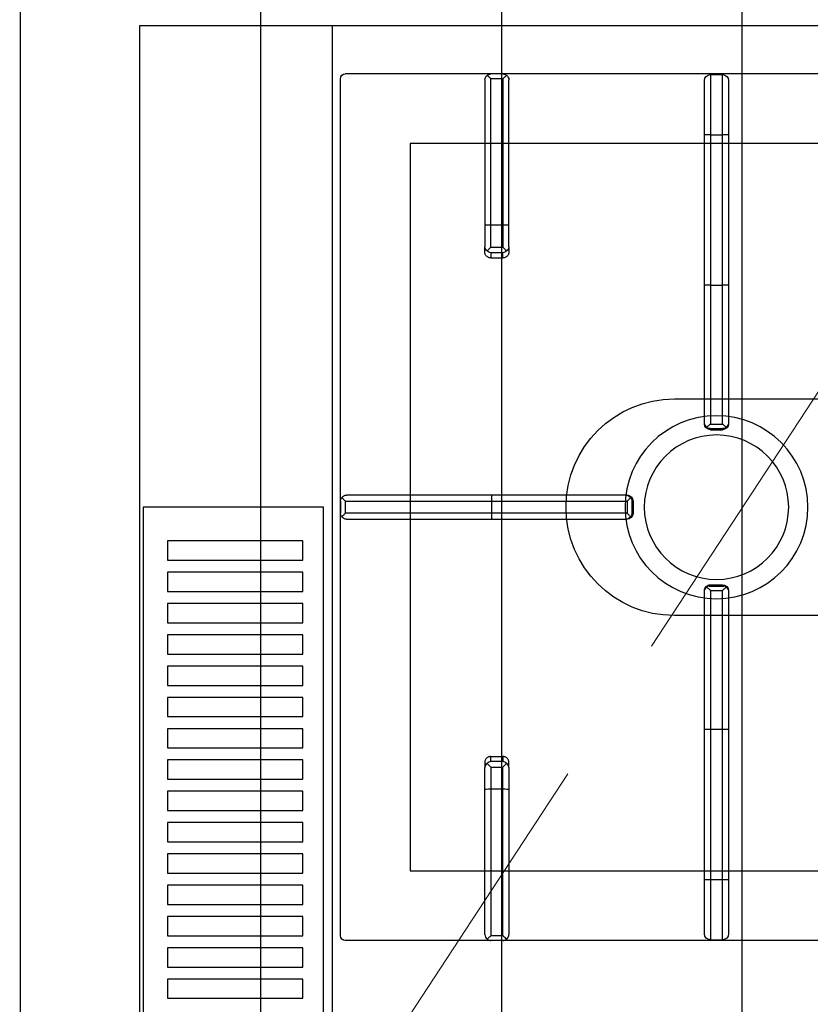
# Model space of a CAD drawing. Header units: millimetres. Extents: x -740 to 33545, y -26688 to 22494.
# Tile 101 of 256: x 9185 to 9218, y 10575 to 10616. Entities that reach past the tile are written whole.
import ezdxf

# ---------------------------------------------------------------- set-up
doc = ezdxf.new("R2010")
doc.units = ezdxf.units.MM
doc.header["$MEASUREMENT"] = 0
doc.linetypes.add('DASHED', pattern=[19.05, 12.7, -6.35])
doc.layers.get('Defpoints').update_dxf_attribs({"color": 252})
doc.layers.add('A_wyposażenie', color=252, linetype='Continuous', lineweight=9)
doc.layers.add('wymiarowanie', color=252, linetype='Continuous', lineweight=9)
doc.layers.add('IS_Wężownica OChP', color=7, linetype='Continuous', lineweight=25, true_color=0x800080)
doc.layers.add('PQ_200_2D', color=252, linetype='Continuous')
doc.layers.add('PQ_204_2D', color=252, linetype='Continuous')
doc.styles.add('styl2', font='simplex.shx')
doc.dimstyles.new('Skala 1-50', dxfattribs={"dimtxt": 12, "dimasz": 5, "dimexe": 1, "dimexo": 1, "dimgap": 1.5, "dimtad": 1, "dimdec": 1, "dimrnd": 0.5, "dimtxsty": 'styl2', "dimblk": 'ARCHTICK', "dimcen": 5, "dimadec": 0, "dimazin": 0, "dimtfac": 1, "dimtdec": 1, "dimtmove": 1, "dimatfit": 3, "dimldrblk": 'ARCHTICK', "dimfxl": 0, "dimlwd": -1, "dimlwe": -1, "dimarcsym": 0})

# ---------------------------------------------------------------- blocks, each defined once
blk = doc.blocks.new('dfghbnj')
at = {"layer": 'PQ_200_2D', "color": 8}
for p, q in [((5168.38, -17005.72), (5968.38, -17005.72)), ((5168.38, -17660.72), (5168.38, -17005.72))]:
    blk.add_line(p, q, dxfattribs=at)
at = {"layer": 'PQ_204_2D', "color": 8}
for p, q in [((5168.38, -17085.72), (5968.38, -17085.72)), ((5188.38, -17657.22), (5188.38, -17091.22)), ((5546.38, -17089.22), (5190.38, -17089.22)), ((5363.38, -17151.98), (5363.38, -17091.69)), ((5365.88, -17089.22), (5370.88, -17089.22)), ((5365.88, -17089.22), (5370.88, -17089.22)), ((5365.88, -17091.21), (5370.88, -17091.21)), ((5365.88, -17091.21), (5365.88, -17152.03)), ((5370.88, -17152.03), (5370.88, -17091.21)), ((5373.38, -17091.69), (5373.38, -17151.98)), ((5548.38, -17657.22), (5548.38, -17091.22)), ((5190.85, -17149.22), (5251.14, -17149.22)), ((5251.14, -17149.22), (5260.28, -17149.22)), ((5262.42, -17149.22), (5260.28, -17149.22)), ((5474.34, -17149.22), (5476.47, -17149.22)), ((5485.62, -17149.22), (5476.47, -17149.22)), ((5545.9, -17149.22), (5485.62, -17149.22)), ((5188.38, -17156.72), (5188.38, -17151.72)), ((5188.38, -17156.72), (5188.38, -17151.72)), ((5190.37, -17156.72), (5190.37, -17151.72)), ((5251.19, -17151.72), (5190.37, -17151.72)), ((5251.19, -17156.72), (5251.19, -17151.72)), ((5260.39, -17151.72), (5251.19, -17151.72)), ((5260.39, -17151.72), (5260.39, -17156.72)), ((5262.75, -17151.72), (5264.85, -17151.72)), ((5262.75, -17156.72), (5262.75, -17151.72)), ((5264.85, -17151.72), (5264.85, -17156.72)), ((5363.38, -17207.86), (5363.38, -17151.98)), ((5365.88, -17152.03), (5370.88, -17152.03)), ((5365.88, -17152.03), (5365.88, -17208.42)), ((5370.88, -17208.42), (5370.88, -17152.03)), ((5373.38, -17151.98), (5373.38, -17207.86)), ((5471.9, -17151.72), (5471.9, -17156.72)), ((5474.01, -17151.72), (5471.9, -17151.72)), ((5474.01, -17156.72), (5474.01, -17151.72)), ((5476.36, -17151.72), (5485.56, -17151.72)), ((5476.36, -17151.72), (5476.36, -17156.72)), ((5485.56, -17151.72), (5546.38, -17151.72)), ((5485.56, -17156.72), (5485.56, -17151.72)), ((5546.38, -17156.72), (5546.38, -17151.72)), ((5548.38, -17156.72), (5548.38, -17151.72)), ((5548.38, -17156.72), (5548.38, -17151.72)), ((5190.37, -17156.72), (5251.19, -17156.72)), ((5251.19, -17156.72), (5260.39, -17156.72)), ((5264.85, -17156.72), (5262.75, -17156.72)), ((5471.9, -17156.72), (5474.01, -17156.72)), ((5485.56, -17156.72), (5476.36, -17156.72)), ((5546.38, -17156.72), (5485.56, -17156.72)), ((5251.14, -17159.22), (5190.85, -17159.22)), ((5260.28, -17159.22), (5251.14, -17159.22)), ((5260.28, -17159.22), (5262.42, -17159.22)), ((5476.47, -17159.22), (5474.34, -17159.22)), ((5476.47, -17159.22), (5485.62, -17159.22)), ((5485.62, -17159.22), (5545.9, -17159.22)), ((5363.38, -17208.28), (5363.38, -17207.86)), ((5365.88, -17208.42), (5370.88, -17208.42)), ((5365.88, -17210.33), (5370.88, -17210.33)), ((5365.88, -17210.33), (5365.88, -17210.78)), ((5370.88, -17210.78), (5370.88, -17210.33)), ((5373.38, -17207.86), (5373.38, -17208.28)), ((5365.88, -17210.78), (5370.88, -17210.78)), ((5188.69, -17242.97), (5188.69, -17247.97)), ((5188.69, -17242.97), (5213.69, -17242.97)), ((5213.69, -17240.47), (5191.19, -17240.47)), ((5213.69, -17242.97), (5213.69, -17240.47)), ((5276.14, -17240.47), (5213.69, -17240.47)), ((5213.69, -17242.97), (5213.69, -17247.97)), ((5213.69, -17242.97), (5276.19, -17242.97)), ((5333.27, -17240.47), (5276.14, -17240.47)), ((5276.19, -17242.97), (5276.19, -17247.97)), ((5276.19, -17242.97), (5333.83, -17242.97)), ((5333.69, -17240.47), (5333.27, -17240.47)), ((5333.83, -17242.97), (5333.83, -17247.97)), ((5335.64, -17242.37), (5335.64, -17248.56)), ((5335.74, -17242.97), (5335.74, -17247.97)), ((5335.74, -17242.97), (5336.19, -17242.97)), ((5336.19, -17242.97), (5336.19, -17247.97)), ((5400.56, -17242.97), (5400.56, -17247.97)), ((5400.56, -17242.97), (5401.01, -17242.97)), ((5401.01, -17242.97), (5401.01, -17247.97)), ((5401.11, -17242.37), (5401.11, -17248.56)), ((5402.92, -17242.97), (5402.92, -17247.97)), ((5402.92, -17242.97), (5460.56, -17242.97)), ((5403.48, -17240.47), (5403.06, -17240.47)), ((5460.62, -17240.47), (5403.48, -17240.47)), ((5460.56, -17242.97), (5460.56, -17247.97)), ((5460.56, -17242.97), (5523.06, -17242.97)), ((5523.06, -17240.47), (5460.62, -17240.47)), ((5523.06, -17240.47), (5523.06, -17242.97)), ((5545.56, -17240.47), (5523.06, -17240.47)), ((5523.06, -17242.97), (5523.06, -17247.97)), ((5523.06, -17242.97), (5548.06, -17242.97)), ((5548.06, -17242.97), (5548.06, -17247.97)), ((5213.69, -17247.97), (5188.69, -17247.97)), ((5191.19, -17250.47), (5213.69, -17250.47)), ((5213.69, -17250.47), (5213.69, -17247.97)), ((5276.19, -17247.97), (5213.69, -17247.97)), ((5213.69, -17250.47), (5276.14, -17250.47)), ((5276.14, -17250.47), (5333.27, -17250.47)), ((5333.83, -17247.97), (5276.19, -17247.97)), ((5333.27, -17250.47), (5333.69, -17250.47)), ((5336.19, -17247.97), (5335.74, -17247.97)), ((5401.01, -17247.97), (5400.56, -17247.97)), ((5460.56, -17247.97), (5402.92, -17247.97)), ((5403.06, -17250.47), (5403.48, -17250.47)), ((5403.48, -17250.47), (5460.62, -17250.47)), ((5523.06, -17247.97), (5460.56, -17247.97)), ((5460.62, -17250.47), (5523.06, -17250.47)), ((5523.06, -17247.97), (5523.06, -17250.47)), ((5548.06, -17247.97), (5523.06, -17247.97)), ((5523.06, -17250.47), (5545.56, -17250.47))]:
    blk.add_line(p, q, dxfattribs=at)
for points in [[(5368.38, -17007.22), (5768.38, -17007.22), (5768.38, -17082.22), (5368.38, -17082.22)], [(5382.38, -17017.38), (5390.38, -17017.38), (5390.38, -17073.53), (5382.38, -17073.53)], [(5395.38, -17017.38), (5403.38, -17017.38), (5403.38, -17073.53), (5395.38, -17073.53)], [(5408.38, -17017.38), (5416.38, -17017.38), (5416.38, -17073.53), (5408.38, -17073.53)], [(5421.38, -17017.38), (5429.38, -17017.38), (5429.38, -17073.53), (5421.38, -17073.53)], [(5434.38, -17017.38), (5442.38, -17017.38), (5442.38, -17073.53), (5434.38, -17073.53)], [(5447.38, -17017.38), (5455.38, -17017.38), (5455.38, -17073.53), (5447.38, -17073.53)], [(5460.38, -17017.38), (5468.38, -17017.38), (5468.38, -17073.53), (5460.38, -17073.53)], [(5473.38, -17017.38), (5481.38, -17017.38), (5481.38, -17073.53), (5473.38, -17073.53)], [(5486.38, -17017.38), (5494.38, -17017.38), (5494.38, -17073.53), (5486.38, -17073.53)], [(5499.38, -17017.38), (5507.38, -17017.38), (5507.38, -17073.53), (5499.38, -17073.53)], [(5512.38, -17017.38), (5520.38, -17017.38), (5520.38, -17073.53), (5512.38, -17073.53)], [(5525.38, -17017.38), (5533.38, -17017.38), (5533.38, -17073.53), (5525.38, -17073.53)], [(5538.38, -17017.38), (5546.38, -17017.38), (5546.38, -17073.53), (5538.38, -17073.53)], [(5551.38, -17017.38), (5559.38, -17017.38), (5559.38, -17073.53), (5551.38, -17073.53)], [(5564.38, -17017.38), (5572.38, -17017.38), (5572.38, -17073.53), (5564.38, -17073.53)], [(5217.36, -17118.2), (5519.4, -17118.2), (5519.4, -17630.24), (5217.36, -17630.24)]]:
    blk.add_lwpolyline(points, close=True, dxfattribs=at)
blk.add_lwpolyline([(5413.38, -17359.22), (5413.38, -17227.97, 1), (5323.38, -17227.97), (5323.38, -17359.22)], format="xyb", dxfattribs=at)
for radius in [38, 30]:
    blk.add_circle((5368.38, -17245.47), radius, dxfattribs=at)
for centre, radius, start, end in [((5190.38, -17091.22), 2, 90, 180), ((5546.38, -17091.22), 2, 0, 90), ((5191.19, -17242.97), 2.5, 90, 180), ((5545.56, -17242.97), 2.5, 0, 90), ((5191.19, -17247.97), 2.5, 180, 270), ((5545.56, -17247.97), 2.5, 270, 0)]:
    blk.add_arc(centre, radius, start, end, dxfattribs=at)
for centre, major_axis, ratio, start_param, end_param in [((5365.88, -17091.69), (-2.5, 0), 0.948965, -0.895145, 0), ((5370.88, -17091.69), (2.5, 0), 0.948965, 0, 0.895145), ((5190.85, -17151.72), (0, 2.5), 0.948965, 0, 0.895145), ((5251.14, -17151.72), (0, 2.5), 0.02182, 4.712389, 6.283185), ((5260.28, -17151.72), (0, 2.5), 0.84544, -0.894481, 0), ((5260.28, -17151.72), (2.5, 2.5), 0.02182, 4.734206, 5.410521), ((5260.28, -17151.72), (-1.92, 1.92), 0.8391, 4.014257, 4.690572), ((5365.88, -17151.98), (-2.5, 0), 0.02182, 0, 1.570796), ((5370.88, -17151.98), (2.5, 0), 0.02182, 4.712389, 6.283185), ((5251.14, -17156.72), (0, 2.5), 0.02182, 3.141593, 4.712389), ((5260.28, -17156.72), (-2.5, 2.5), 0.02182, 4.014257, 4.690572), ((5260.28, -17156.72), (1.92, 1.92), 0.8391, 4.734206, 5.410521), ((5190.85, -17156.72), (0, 2.5), 0.948965, 2.246448, 3.141593), ((5260.28, -17156.72), (0, 2.5), 0.84544, 3.141593, 4.036074), ((5365.88, -17207.86), (-2.5, 0), 0.951091, 0, 0.914364), ((5365.88, -17208.28), (0, 2.5), 0.99863, 1.570796, 3.141593), ((5370.88, -17208.28), (0, 2.5), 0.99863, 3.141593, 4.712389), ((5370.88, -17207.86), (2.5, 0), 0.951091, -0.914364, 0), ((5276.14, -17242.97), (0, 2.5), 0.02182, -1.570796, 0), ((5333.27, -17242.97), (0, 2.5), 0.951091, -0.914364, 0), ((5333.69, -17242.97), (2.5, 0), 0.99863, 0, 1.570796), ((5332.27, -17242.97), (-3.47, 0), 0.720185, 3.141593, 3.380139), ((5403.06, -17242.97), (2.5, 0), 0.99863, 1.570796, 3.141593), ((5404.48, -17242.97), (3.47, 0), 0.720185, 2.903047, 3.141593), ((5403.48, -17242.97), (0, 2.5), 0.951091, 0, 0.914364), ((5460.62, -17242.97), (0, 2.5), 0.02182, 0, 1.570796), ((5276.14, -17247.97), (0, 2.5), 0.02182, 3.141593, 4.712389), ((5333.27, -17247.97), (0, 2.5), 0.951091, 3.141593, 4.055957), ((5333.69, -17247.97), (2.5, 0), 0.99863, 4.712389, 6.283185), ((5332.27, -17247.97), (3.47, 0), 0.720185, -0.238546, 0), ((5403.06, -17247.97), (2.5, 0), 0.99863, 3.141593, 4.712389), ((5404.48, -17247.97), (-3.47, 0), 0.720185, 0, 0.238546), ((5403.48, -17247.97), (0, 2.5), 0.951091, 2.227228, 3.141593), ((5460.62, -17247.97), (0, 2.5), 0.02182, 1.570796, 3.141593)]:
    blk.add_ellipse(centre, major_axis=major_axis, ratio=ratio, start_param=start_param, end_param=end_param, dxfattribs=at)
at = {"layer": 'PQ_204_2D', "color": 8, "extrusion": (0, 0, -1)}
for centre, major_axis, ratio, start_param, end_param in [((5476.47, -17151.72), (0, 2.5), 0.84544, -0.894481, 0), ((5485.62, -17151.72), (0, 2.5), 0.02182, 4.712389, 6.283185), ((5545.9, -17151.72), (0, 2.5), 0.948965, 0, 0.895145), ((5476.47, -17151.72), (1.92, 1.92), 0.8391, 4.014257, 4.690572), ((5476.47, -17151.72), (-2.5, 2.5), 0.02182, 4.734206, 5.410521), ((5476.47, -17156.72), (-1.92, 1.92), 0.8391, 4.734206, 5.410521), ((5476.47, -17156.72), (2.5, 2.5), 0.02182, 4.014257, 4.690572), ((5485.62, -17156.72), (0, 2.5), 0.02182, 3.141593, 4.712389), ((5476.47, -17156.72), (0, 2.5), 0.84544, 3.141593, 4.036074), ((5545.9, -17156.72), (0, 2.5), 0.948965, 2.246448, 3.141593)]:
    blk.add_ellipse(centre, major_axis=major_axis, ratio=ratio, start_param=start_param, end_param=end_param, dxfattribs=at)
at = {"layer": 'PQ_204_2D', "color": 8}
for points, knots in [([(5365.88, -17089.22), (5365.73, -17089.22), (5365.58, -17089.24), (5365.28, -17089.31), (5365.13, -17089.36), (5364.74, -17089.52), (5364.52, -17089.66), (5364.31, -17089.84)], [0, 0, 0, 0, 0.576945, 0.576945, 1.153889, 1.153889, 2.068716, 2.068716, 2.068716, 2.068716]), ([(5364.31, -17089.84), (5364.52, -17090.01), (5364.74, -17090.21), (5365.13, -17090.55), (5365.28, -17090.68), (5365.58, -17090.95), (5365.73, -17091.08), (5365.88, -17091.21)], [11.858599, 11.858599, 11.858599, 11.858599, 12.773425, 12.773425, 13.35037, 13.35037, 13.927314, 13.927314, 13.927314, 13.927314]), ([(5372.44, -17089.84), (5372.24, -17089.66), (5372.01, -17089.52), (5371.62, -17089.36), (5371.47, -17089.31), (5371.17, -17089.24), (5371.02, -17089.22), (5370.88, -17089.22)], [11.861002, 11.861002, 11.861002, 11.861002, 12.775829, 12.775829, 13.352773, 13.352773, 13.929718, 13.929718, 13.929718, 13.929718]), ([(5370.88, -17091.21), (5371.02, -17091.08), (5371.17, -17090.95), (5371.47, -17090.68), (5371.62, -17090.55), (5372.01, -17090.21), (5372.24, -17090.01), (5372.44, -17089.84)], [0, 0, 0, 0, 0.576945, 0.576945, 1.153889, 1.153889, 2.068716, 2.068716, 2.068716, 2.068716]), ([(5264.85, -17151.72), (5264.85, -17151.56), (5264.84, -17151.4), (5264.77, -17151.07), (5264.73, -17150.91), (5264.6, -17150.61), (5264.53, -17150.46), (5264.35, -17150.18), (5264.25, -17150.06), (5264.03, -17149.84), (5263.91, -17149.73), (5263.64, -17149.55), (5263.5, -17149.47), (5263.2, -17149.34), (5263.04, -17149.29), (5262.73, -17149.23), (5262.57, -17149.22), (5262.42, -17149.22)], [15.096253, 15.096253, 15.096253, 15.096253, 15.567018, 15.567018, 16.037783, 16.037783, 16.508548, 16.508548, 16.979314, 16.979314, 17.45135, 17.45135, 17.923386, 17.923386, 18.395422, 18.395422, 18.867458, 18.867458, 18.867458, 18.867458]), ([(5471.9, -17151.72), (5471.9, -17151.56), (5471.92, -17151.4), (5471.98, -17151.07), (5472.02, -17150.91), (5472.15, -17150.61), (5472.23, -17150.46), (5472.41, -17150.18), (5472.51, -17150.06), (5472.72, -17149.84), (5472.85, -17149.73), (5473.11, -17149.55), (5473.26, -17149.47), (5473.56, -17149.34), (5473.71, -17149.29), (5474.03, -17149.23), (5474.18, -17149.22), (5474.34, -17149.22)], [15.096253, 15.096253, 15.096253, 15.096253, 15.567018, 15.567018, 16.037783, 16.037783, 16.508548, 16.508548, 16.979314, 16.979314, 17.45135, 17.45135, 17.923386, 17.923386, 18.395422, 18.395422, 18.867458, 18.867458, 18.867458, 18.867458]), ([(5189, -17150.15), (5188.82, -17150.36), (5188.68, -17150.58), (5188.52, -17150.97), (5188.47, -17151.12), (5188.4, -17151.42), (5188.38, -17151.57), (5188.38, -17151.72)], [11.858599, 11.858599, 11.858599, 11.858599, 12.773425, 12.773425, 13.35037, 13.35037, 13.927314, 13.927314, 13.927314, 13.927314]), ([(5190.37, -17151.72), (5190.25, -17151.57), (5190.11, -17151.42), (5189.84, -17151.12), (5189.71, -17150.97), (5189.37, -17150.58), (5189.17, -17150.36), (5189, -17150.15)], [0, 0, 0, 0, 0.576945, 0.576945, 1.153889, 1.153889, 2.068716, 2.068716, 2.068716, 2.068716]), ([(5546.38, -17151.72), (5546.51, -17151.57), (5546.64, -17151.42), (5546.91, -17151.12), (5547.04, -17150.97), (5547.38, -17150.58), (5547.58, -17150.36), (5547.76, -17150.15)], [0, 0, 0, 0, 0.576945, 0.576945, 1.153889, 1.153889, 2.068716, 2.068716, 2.068716, 2.068716]), ([(5547.76, -17150.15), (5547.93, -17150.36), (5548.07, -17150.58), (5548.23, -17150.97), (5548.28, -17151.12), (5548.35, -17151.42), (5548.37, -17151.57), (5548.38, -17151.72)], [11.858599, 11.858599, 11.858599, 11.858599, 12.773425, 12.773425, 13.35037, 13.35037, 13.927314, 13.927314, 13.927314, 13.927314]), ([(5188.38, -17156.72), (5188.38, -17156.86), (5188.4, -17157.01), (5188.47, -17157.31), (5188.52, -17157.46), (5188.68, -17157.85), (5188.82, -17158.08), (5189, -17158.28)], [0, 0, 0, 0, 0.576945, 0.576945, 1.153889, 1.153889, 2.068716, 2.068716, 2.068716, 2.068716]), ([(5189, -17158.28), (5189.17, -17158.08), (5189.37, -17157.85), (5189.71, -17157.46), (5189.84, -17157.31), (5190.11, -17157.01), (5190.25, -17156.86), (5190.37, -17156.72)], [11.858599, 11.858599, 11.858599, 11.858599, 12.773425, 12.773425, 13.35037, 13.35037, 13.927314, 13.927314, 13.927314, 13.927314]), ([(5262.42, -17159.22), (5262.57, -17159.22), (5262.73, -17159.2), (5263.04, -17159.14), (5263.2, -17159.09), (5263.5, -17158.96), (5263.64, -17158.88), (5263.91, -17158.7), (5264.03, -17158.59), (5264.25, -17158.37), (5264.35, -17158.25), (5264.53, -17157.97), (5264.6, -17157.83), (5264.73, -17157.52), (5264.77, -17157.36), (5264.84, -17157.03), (5264.85, -17156.87), (5264.85, -17156.72)], [3.776921, 3.776921, 3.776921, 3.776921, 4.248957, 4.248957, 4.720993, 4.720993, 5.193029, 5.193029, 5.665065, 5.665065, 6.135831, 6.135831, 6.606596, 6.606596, 7.077361, 7.077361, 7.548126, 7.548126, 7.548126, 7.548126]), ([(5474.34, -17159.22), (5474.18, -17159.22), (5474.03, -17159.2), (5473.71, -17159.14), (5473.56, -17159.09), (5473.26, -17158.96), (5473.11, -17158.88), (5472.85, -17158.7), (5472.72, -17158.59), (5472.51, -17158.37), (5472.41, -17158.25), (5472.23, -17157.97), (5472.15, -17157.83), (5472.02, -17157.52), (5471.98, -17157.36), (5471.92, -17157.03), (5471.9, -17156.87), (5471.9, -17156.72)], [3.776921, 3.776921, 3.776921, 3.776921, 4.248957, 4.248957, 4.720993, 4.720993, 5.193029, 5.193029, 5.665065, 5.665065, 6.135831, 6.135831, 6.606596, 6.606596, 7.077361, 7.077361, 7.548126, 7.548126, 7.548126, 7.548126]), ([(5547.76, -17158.28), (5547.58, -17158.08), (5547.38, -17157.85), (5547.04, -17157.46), (5546.91, -17157.31), (5546.64, -17157.01), (5546.51, -17156.86), (5546.38, -17156.72)], [11.858599, 11.858599, 11.858599, 11.858599, 12.773425, 12.773425, 13.35037, 13.35037, 13.927314, 13.927314, 13.927314, 13.927314]), ([(5548.38, -17156.72), (5548.37, -17156.86), (5548.35, -17157.01), (5548.28, -17157.31), (5548.23, -17157.46), (5548.07, -17157.85), (5547.93, -17158.08), (5547.76, -17158.28)], [0, 0, 0, 0, 0.576945, 0.576945, 1.153889, 1.153889, 2.068716, 2.068716, 2.068716, 2.068716]), ([(5365.88, -17208.42), (5365.88, -17208.42), (5365.87, -17208.42), (5365.87, -17208.42), (5365.87, -17208.42), (5365.87, -17208.42), (5365.87, -17208.42), (5365.87, -17208.43), (5365.87, -17208.43), (5365.87, -17208.43), (5365.86, -17208.43), (5365.86, -17208.44), (5365.85, -17208.44), (5365.84, -17208.45), (5365.83, -17208.46), (5365.8, -17208.49), (5365.78, -17208.5), (5365.72, -17208.56), (5365.68, -17208.6), (5365.54, -17208.72), (5365.43, -17208.81), (5365.22, -17209), (5365.11, -17209.09), (5364.89, -17209.29), (5364.78, -17209.38), (5364.57, -17209.56), (5364.46, -17209.65), (5364.35, -17209.74)], [8.18747, 8.18747, 8.18747, 8.18747, 8.189233, 8.189233, 8.190997, 8.190997, 8.194524, 8.194524, 8.201577, 8.201577, 8.215685, 8.215685, 8.2439, 8.2439, 8.300331, 8.300331, 8.413192, 8.413192, 8.638915, 8.638915, 9.09036, 9.09036, 9.541804, 9.541804, 9.993249, 9.993249, 10.456684, 10.456684, 10.456684, 10.456684]), ([(5364.35, -17209.74), (5364.44, -17209.81), (5364.54, -17209.88), (5364.77, -17210.02), (5364.9, -17210.09), (5365.32, -17210.26), (5365.61, -17210.32), (5365.88, -17210.33)], [11.918829, 11.918829, 11.918829, 11.918829, 12.327491, 12.327491, 12.861567, 12.861567, 13.929718, 13.929718, 13.929718, 13.929718]), ([(5372.4, -17209.74), (5372.29, -17209.65), (5372.18, -17209.56), (5371.97, -17209.38), (5371.86, -17209.29), (5371.64, -17209.09), (5371.53, -17209), (5371.32, -17208.81), (5371.21, -17208.72), (5371.08, -17208.6), (5371.03, -17208.56), (5370.97, -17208.5), (5370.95, -17208.49), (5370.92, -17208.46), (5370.91, -17208.45), (5370.9, -17208.44), (5370.89, -17208.44), (5370.89, -17208.43), (5370.89, -17208.43), (5370.88, -17208.43), (5370.88, -17208.43), (5370.88, -17208.42), (5370.88, -17208.42), (5370.88, -17208.42), (5370.88, -17208.42), (5370.88, -17208.42), (5370.88, -17208.42), (5370.88, -17208.42)], [5.917739, 5.917739, 5.917739, 5.917739, 6.381174, 6.381174, 6.832619, 6.832619, 7.284064, 7.284064, 7.735508, 7.735508, 7.961231, 7.961231, 8.074092, 8.074092, 8.130523, 8.130523, 8.158738, 8.158738, 8.172846, 8.172846, 8.179899, 8.179899, 8.183426, 8.183426, 8.18519, 8.18519, 8.186953, 8.186953, 8.186953, 8.186953]), ([(5370.88, -17210.33), (5371.14, -17210.32), (5371.43, -17210.26), (5371.85, -17210.09), (5371.98, -17210.02), (5372.21, -17209.88), (5372.31, -17209.81), (5372.4, -17209.74)], [0, 0, 0, 0, 1.068151, 1.068151, 1.602227, 1.602227, 2.010889, 2.010889, 2.010889, 2.010889]), ([(5333.83, -17242.97), (5333.83, -17242.96), (5333.83, -17242.96), (5333.83, -17242.96), (5333.83, -17242.96), (5333.83, -17242.96), (5333.83, -17242.96), (5333.84, -17242.96), (5333.84, -17242.96), (5333.84, -17242.96), (5333.84, -17242.95), (5333.85, -17242.95), (5333.85, -17242.94), (5333.86, -17242.93), (5333.87, -17242.92), (5333.9, -17242.89), (5333.91, -17242.87), (5333.97, -17242.81), (5334.01, -17242.76), (5334.13, -17242.63), (5334.22, -17242.52), (5334.41, -17242.31), (5334.5, -17242.2), (5334.7, -17241.98), (5334.79, -17241.87), (5334.97, -17241.66), (5335.06, -17241.55), (5335.15, -17241.44)], [8.18857, 8.18857, 8.18857, 8.18857, 8.190334, 8.190334, 8.192098, 8.192098, 8.195626, 8.195626, 8.202682, 8.202682, 8.216794, 8.216794, 8.245018, 8.245018, 8.301466, 8.301466, 8.414361, 8.414361, 8.640152, 8.640152, 9.091733, 9.091733, 9.543315, 9.543315, 9.994896, 9.994896, 10.458359, 10.458359, 10.458359, 10.458359]), ([(5335.15, -17241.44), (5335.31, -17241.63), (5335.44, -17241.85), (5335.58, -17242.17), (5335.61, -17242.27), (5335.64, -17242.37)], [11.917214, 11.917214, 11.917214, 11.917214, 12.775852, 12.775852, 13.165698, 13.165698, 13.165698, 13.165698]), ([(5401.11, -17242.37), (5401.14, -17242.27), (5401.18, -17242.17), (5401.31, -17241.85), (5401.44, -17241.63), (5401.6, -17241.44)], [0.764042, 0.764042, 0.764042, 0.764042, 1.153889, 1.153889, 2.012527, 2.012527, 2.012527, 2.012527]), ([(5401.6, -17241.44), (5401.69, -17241.55), (5401.78, -17241.66), (5401.96, -17241.87), (5402.06, -17241.98), (5402.25, -17242.2), (5402.34, -17242.31), (5402.53, -17242.52), (5402.62, -17242.63), (5402.74, -17242.76), (5402.78, -17242.81), (5402.84, -17242.87), (5402.86, -17242.89), (5402.88, -17242.92), (5402.89, -17242.93), (5402.9, -17242.94), (5402.91, -17242.95), (5402.91, -17242.95), (5402.91, -17242.96), (5402.92, -17242.96), (5402.92, -17242.96), (5402.92, -17242.96), (5402.92, -17242.96), (5402.92, -17242.96), (5402.92, -17242.96), (5402.92, -17242.96), (5402.92, -17242.96), (5402.92, -17242.97)], [5.918781, 5.918781, 5.918781, 5.918781, 6.382244, 6.382244, 6.833826, 6.833826, 7.285407, 7.285407, 7.736989, 7.736989, 7.96278, 7.96278, 8.075675, 8.075675, 8.132123, 8.132123, 8.160346, 8.160346, 8.174458, 8.174458, 8.181514, 8.181514, 8.185042, 8.185042, 8.186806, 8.186806, 8.18857, 8.18857, 8.18857, 8.18857]), ([(5335.15, -17249.49), (5335.06, -17249.38), (5334.97, -17249.27), (5334.79, -17249.06), (5334.7, -17248.95), (5334.5, -17248.73), (5334.41, -17248.62), (5334.22, -17248.41), (5334.13, -17248.3), (5334.01, -17248.17), (5333.97, -17248.12), (5333.91, -17248.06), (5333.9, -17248.04), (5333.87, -17248.01), (5333.86, -17248), (5333.85, -17247.99), (5333.85, -17247.98), (5333.84, -17247.98), (5333.84, -17247.98), (5333.84, -17247.97), (5333.84, -17247.97), (5333.83, -17247.97), (5333.83, -17247.97), (5333.83, -17247.97), (5333.83, -17247.97), (5333.83, -17247.97), (5333.83, -17247.97), (5333.83, -17247.97)], [5.918265, 5.918265, 5.918265, 5.918265, 6.381728, 6.381728, 6.833309, 6.833309, 7.284891, 7.284891, 7.736472, 7.736472, 7.962263, 7.962263, 8.075158, 8.075158, 8.131606, 8.131606, 8.15983, 8.15983, 8.173942, 8.173942, 8.180998, 8.180998, 8.184526, 8.184526, 8.18629, 8.18629, 8.188054, 8.188054, 8.188054, 8.188054]), ([(5335.64, -17248.56), (5335.61, -17248.66), (5335.58, -17248.76), (5335.44, -17249.08), (5335.31, -17249.3), (5335.15, -17249.49)], [0.764042, 0.764042, 0.764042, 0.764042, 1.153889, 1.153889, 2.012527, 2.012527, 2.012527, 2.012527]), ([(5401.6, -17249.49), (5401.44, -17249.3), (5401.31, -17249.08), (5401.18, -17248.76), (5401.14, -17248.66), (5401.11, -17248.56)], [11.917214, 11.917214, 11.917214, 11.917214, 12.775852, 12.775852, 13.165698, 13.165698, 13.165698, 13.165698]), ([(5402.92, -17247.97), (5402.92, -17247.97), (5402.92, -17247.97), (5402.92, -17247.97), (5402.92, -17247.97), (5402.92, -17247.97), (5402.92, -17247.97), (5402.92, -17247.97), (5402.92, -17247.97), (5402.91, -17247.98), (5402.91, -17247.98), (5402.91, -17247.98), (5402.9, -17247.99), (5402.89, -17248), (5402.88, -17248.01), (5402.86, -17248.04), (5402.84, -17248.06), (5402.78, -17248.12), (5402.74, -17248.17), (5402.62, -17248.3), (5402.53, -17248.41), (5402.34, -17248.62), (5402.25, -17248.73), (5402.06, -17248.95), (5401.96, -17249.06), (5401.78, -17249.27), (5401.69, -17249.38), (5401.6, -17249.49)], [8.188054, 8.188054, 8.188054, 8.188054, 8.189818, 8.189818, 8.191582, 8.191582, 8.19511, 8.19511, 8.202166, 8.202166, 8.216278, 8.216278, 8.244501, 8.244501, 8.300949, 8.300949, 8.413844, 8.413844, 8.639635, 8.639635, 9.091217, 9.091217, 9.542798, 9.542798, 9.99438, 9.99438, 10.457843, 10.457843, 10.457843, 10.457843])]:
    blk.add_open_spline(points, degree=3, knots=knots, dxfattribs=at)
blk = doc.blocks.new('_ArchTick')
at = {"color": 0, "linetype": 'ByBlock', "const_width": 0.15}
blk.add_lwpolyline([(-0.5, -0.5), (0.5, 0.5)], dxfattribs=at)
blk = doc.blocks.new('*D2565')
at = {"layer": 'Defpoints', "color": 0}
for p in [(9368.212, 10627.506), (8932.185, 10598.99), (9368.212, 10598.99)]:
    blk.add_point(p, dxfattribs=at)
at = {"layer": 'wymiarowanie', "color": 0}
for p, q in [((8932.185, 10622.506), (8932.185, 10628.506)), ((9368.212, 10622.506), (9368.212, 10628.506)), ((8932.185, 10627.506), (9368.212, 10627.506))]:
    blk.add_line(p, q, dxfattribs=at)
at = {"layer": 'wymiarowanie', "color": 0, "xscale": 5, "yscale": 5, "zscale": 5, "rotation": 180}
blk.add_blockref('_ArchTick', (8932.185, 10627.506), dxfattribs=at)
at = {"layer": 'wymiarowanie', "color": 0, "xscale": 5, "yscale": 5, "zscale": 5}
blk.add_blockref('_ArchTick', (9368.212, 10627.506), dxfattribs=at)
at = {"layer": 'wymiarowanie', "color": 0, "insert": (9150.199, 10635.306), "char_height": 12, "attachment_point": 5, "style": 'styl2'}
blk.add_mtext('436', dxfattribs=at)

msp = doc.modelspace()

# ---------------------------------------------------------------- linework, layer by layer
at = {"layer": 'A_wyposażenie', "linetype": 'DASHED'}
msp.add_line((9270.211, 10680.023), (9090.185, 10405.523), dxfattribs=at)
at = {"layer": 'IS_Wężownica OChP', "color": 9, "true_color": 0xc8c8c8, "transparency": 33554687, "extrusion": (0, 0, -1)}
for points in [[(-9284.267, 10777.511, 0.414214), (-9276.267, 10769.511), (-9192.779, 10769.511, -0.414214), (-9184.779, 10761.511), (-9184.779, 10455.514, -0.414214), (-9192.779, 10447.514), (-9315.245, 10447.514, -0.414223)], [(-9305.245, 10457.514), (-9202.779, 10457.514, 0.414214), (-9194.779, 10465.514), (-9194.779, 10751.511, 0.414214), (-9202.779, 10759.511), (-9286.267, 10759.511, -0.414214)], [(-9296.267, 10749.511), (-9212.779, 10749.511, -0.414214), (-9204.779, 10741.511), (-9204.779, 10475.514, -0.414214), (-9212.779, 10467.514), (-9295.244, 10467.514, -0.414223)], [(-9285.244, 10477.514), (-9222.779, 10477.514, 0.414214), (-9214.779, 10485.514), (-9214.779, 10731.511, 0.414214), (-9222.779, 10739.511), (-9305.286, 10739.511, 0.414214)]]:
    msp.add_lwpolyline(points, format="xyb", dxfattribs=at)

# ---------------------------------------------------------------- block references
at = {"layer": 'A_wyposażenie', "xscale": -0.09999999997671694, "yscale": 0.09999999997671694, "zscale": 0.1, "rotation": 90}
msp.add_blockref('dfghbnj', (7489.164, 11132.36), dxfattribs=at)

# ---------------------------------------------------------------- texts
at = {"layer": 'wymiarowanie', "insert": (5416.611, 10685.237), "char_height": 12, "width": 621.52874, "attachment_point": 1}
msp.add_mtext('\\pi202.60874;{\\fCentury Gothic|b0|i0|c238|p34;Pokrycie dachowe projektowana blachodachówka}\\P\\pi470.78474;{\\fCentury Gothic|b0|i0|c238|p34;w kolorze RAL 7016}', dxfattribs=at)

# ---------------------------------------------------------------- dimensions: what is measured, and where the dimension line sits
at = {"layer": 'wymiarowanie'}
dim = msp.add_linear_dim(base=(9368.212, 10627.506), p1=(8932.185, 10598.99), p2=(9368.212, 10598.99), dimstyle='Skala 1-50', dxfattribs=at)
dim.commit()
dim.dimension.update_dxf_attribs({"geometry": '*D2565', "text_midpoint": (9150.199, 10635.306)})

doc.saveas('drawing.dxf')
